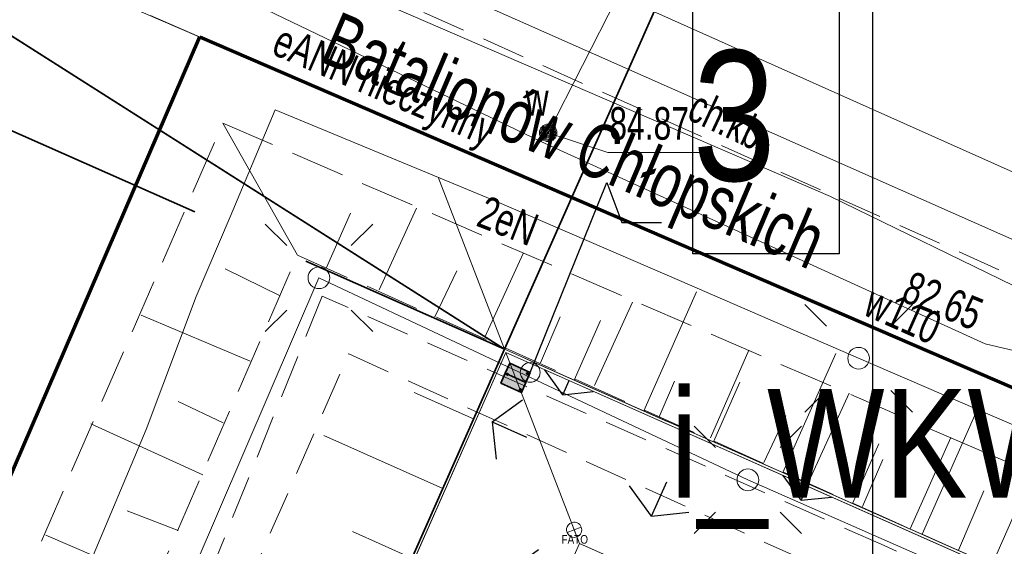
# Model space of a CAD drawing. Header units: metres. Extents: x -1013 to 1491576, y -5789570 to 1032.
# Tile 26 of 62: x -16 to 7, y 20 to 32. Entities that reach past the tile are written whole.
import ezdxf
from ezdxf.xclip import XClip

# ---------------------------------------------------------------- set-up
doc = ezdxf.new("R2010")
doc.units = ezdxf.units.M
doc.header["$MEASUREMENT"] = 0
doc.header["$XCLIPFRAME"] = 0
for name, pattern in [('2_BUBZ02', [1.75, 1.25, -0.5]), ('2_KTCR02', [1.5, 1, -0.5]), ('GUK', [2, 1.5, -0.5]), ('GUZ', [1, 0.5, -0.5]), ('Kropki i Kreski', [7.2, 3.6, -1.8, 0, -1.8]), ('Przerywana długa', [7.8, 5, -2.8])]:
    doc.linetypes.add(name, pattern=pattern)
for name, color, linetype, lineweight in [('130-Z Teren1', 7, 'Continuous', 13), ('130-Z Teren114', 113, 'Continuous', 25), ('130-Z Teren21', 37, 'Continuous', 5), ('310-W Oświetlenie1', 7, 'Continuous', 13), ('450-K Belki21', 37, 'Continuous', 5), ('450-K Belki69', 41, 'Continuous', 13), ('703-L Płaszczyzny podejścia 2D3', 152, 'Continuous', 30), ('703-L Płaszczyzny podejścia 2D38', 171, 'Continuous', 35), ('704-L Płaszczyzny podejścia 3D2', 4, 'Continuous', 20), ('704-L Płaszczyzny podejścia 3D38', 171, 'Continuous', 35), ('708-L Opisy sytuacji 1_1000 do legendy85', 1, 'Continuous', 25), ('708-L Opisy_ numeracja obiektów85', 1, 'Continuous', 25), ('719-L Wyposażenie lądowiska1', 7, 'Continuous', 13), ('719-L Wyposażenie lądowiska56', 82, 'Continuous', 25), ('719-L Wyposażenie lądowiska81', 18, 'Continuous', 35), ('719-L Wyposażenie lądowiska85', 1, 'Continuous', 25), ('798-L Zakres inwestycji9', 142, 'Continuous', 70), ('810-G Ogólne2', 4, 'Continuous', 20), ('ex_02_DXF_MZ_5_BUBZ_D_L_17', 9, 'Continuous', 18), ('ex_02_DXF_MZ_5_Dzialki7', 9, 'Continuous', 18), ('ex_02_DXF_MZ_5_Kontury3', 9, 'Continuous', 18), ('ex_02_DXF_MZ_5_KTCR_D_L_17', 9, 'Continuous', 18), ('ex_02_DXF_MZ_5_KTCR_E_T_17', 9, 'Continuous', 18), ('ex_02_DXF_MZ_5_KTCR_L_17', 9, 'Continuous', 18), ('ex_02_DXF_MZ_5_KTKR_L_07', 9, 'Continuous', 18), ('ex_02_DXF_MZ_5_KTUL_E_T_07', 9, 'Continuous', 18), ('ex_02_DXF_MZ_5_SUOW_L_05', 9, 'Continuous', 18), ('ex_02_DXF_MZ_5_SUPE_D_L_31', 9, 'Continuous', 18), ('ex_02_DXF_MZ_5_SUPE_E_T_31', 9, 'Continuous', 18), ('ex_02_DXF_MZ_5_SUPK_L_434', 9, 'Continuous', 18), ('ex_02_DXF_MZ_5_SUPW_E_T_05', 9, 'Continuous', 18), ('ex_02_DXF_MZ_5_SUPW_L_05', 9, 'Continuous', 18), ('ex_02_DXF_MZ_5_SUSM_D_T_07', 9, 'Continuous', 18), ('ex_02_DXF_MZ_5_SUSM_D_T_37', 9, 'Continuous', 18), ('ex_02_DXF_MZ_5_SUTK_T_034', 9, 'Continuous', 18), ('ex_02_DXF_MZ_5_SUTW_T_05', 9, 'Continuous', 18), ('ex_02_DXF_MZ_5_SUUW_E_T_57', 9, 'Continuous', 18), ('ex_02_DXF_MZ_5_SUUW_T_77', 9, 'Continuous', 18), ('ex_02_DXF_MZ_5_Uzytki3', 9, 'Continuous', 18)]:
    doc.layers.add(name, color=color, linetype=linetype, lineweight=lineweight)
doc.layers.add('700-L Mapa 1_1000 dwg', color=7, linetype='Continuous')
doc.styles.add('STYL_AUTOMATYCZNY_1', font='arial.ttf', dxfattribs={"width": 0.7})
doc.styles.add('STYL_AUTOMATYCZNY_3', font='ARIALN.TTF')
doc.linetypes.add('Linia z krzyżyków', pattern='A,0,[1,88_A.L.04 Sytuacja 1_10001.Shx,S=0.15873,R=0,X=0,Y=0],-20,0', length=20)
doc.dimstyles.new('STYL_AUTOMATYCZNY__1', dxfattribs={"dimtxt": 0.18, "dimasz": 0.912, "dimexe": 0.18, "dimexo": 0.0625, "dimgap": 0, "dimtad": 0, "dimtih": 1, "dimtoh": 1, "dimdec": 4, "dimzin": 0, "dimdsep": 46, "dimcen": 0.09, "dimadec": 0, "dimazin": 0, "dimtfac": 1, "dimtdec": 4, "dimtmove": 0, "dimatfit": 3, "dimldrblk": 'ARROWHEAD_7', "dimfxl": 1, "dimtolj": 1, "dimtzin": 0, "dimarcsym": 0})
doc.dimstyles.new('STYL_AUTOMATYCZNY__3', dxfattribs={"dimtxt": 0.18, "dimasz": 0.912, "dimexe": 0.18, "dimexo": 0.0625, "dimgap": 0, "dimtad": 0, "dimtih": 1, "dimtoh": 1, "dimdec": 4, "dimzin": 0, "dimdsep": 46, "dimcen": 0.09, "dimadec": 0, "dimazin": 0, "dimtfac": 1, "dimtdec": 4, "dimtmove": 0, "dimatfit": 3, "dimldrblk": 'ARROWHEAD_1', "dimfxl": 1, "dimtolj": 1, "dimtzin": 0, "dimarcsym": 0})

# ---------------------------------------------------------------- blocks, each defined once
blk = doc.blocks.new('Rysunek_1_5', base_point=(-7447251.91, -5789835.327))
at = {"layer": 'ex_02_DXF_MZ_5_BUBZ_D_L_17', "color": 9, "linetype": '2_BUBZ02', "lineweight": 18}
for p, q in [((-17.546, 15.132), (-11.281, 29.568)), ((-11.281, 29.568), (5.692, 22.23)), ((-22.82, -3.876), (-9.558, 26.527)), ((-9.558, 26.527), (30.427, 8.666)), ((5.692, 22.23), (24.282, 14.249))]:
    blk.add_line(p, q, dxfattribs=at)
at = {"layer": 'ex_02_DXF_MZ_5_BUBZ_D_L_17', "color": 9, "linetype": 'Continuous', "lineweight": 18}
for p, q in [((-9.558, 26.527), (-11.281, 29.568)), ((-8.891, 26.247), (-8.338, 27.495)), ((-7.678, 25.728), (-6.822, 27.608)), ((-5.251, 24.637), (-4.362, 26.569)), ((-9.96, 25.592), (-11.225, 26.214)), ((-6.396, 25.106), (-5.892, 26.166)), ((-2.722, 23.531), (-1.85, 25.445)), ((-10.648, 24.088), (-13.159, 25.144)), ((-3.969, 24.05), (-3.517, 25.11)), ((-0.056, 22.323), (0.832, 24.34)), ((-1.235, 22.809), (-0.883, 23.629)), ((2.2, 21.3), (3.139, 23.351)), ((-11.268, 22.67), (-12.31, 23.157)), ((1.174, 21.753), (1.678, 22.829)), ((-11.736, 21.474), (-14.317, 22.649)), ((4.541, 20.226), (5.48, 22.328)), ((3.447, 20.746), (3.916, 21.823)), ((5.652, 19.74), (6.238, 21.107)), ((-12.307, 20.193), (-13.485, 20.644)), ((-12.895, 19.03), (-15.355, 20.086))]:
    blk.add_line(p, q, dxfattribs=at)
at = {"layer": 'ex_02_DXF_MZ_5_Dzialki7', "color": 9, "linetype": 'Continuous', "lineweight": 18}
blk.add_line((-42.33, 44.713), (161.19, -43.067), dxfattribs=at)
at = {"layer": 'ex_02_DXF_MZ_5_Kontury3', "color": 9, "linetype": 'GUK', "lineweight": 18}
blk.add_line((-42.331, 44.714), (102.61, -17.792), dxfattribs=at)
at = {"layer": 'ex_02_DXF_MZ_5_KTCR_D_L_17', "color": 9, "linetype": '2_KTCR02', "lineweight": 18}
for p, q in [((-8.99, 25.584), (-11.616, 19.106)), ((3.942, 19.842), (-8.99, 25.584)), ((-12.593, 14.629), (-8.381, 24.253)), ((-8.381, 24.253), (5.263, 18.08)), ((20.622, 12.273), (3.942, 19.842))]:
    blk.add_line(p, q, dxfattribs=at)
at = {"layer": 'ex_02_DXF_MZ_5_KTCR_L_17', "color": 9, "linetype": '2_KTCR02', "lineweight": 18}
blk.add_line((31.23, 15.163), (-19.02, 37.653), dxfattribs=at)
at = {"layer": 'ex_02_DXF_MZ_5_KTKR_L_07', "color": 9, "linetype": 'Continuous', "lineweight": 18}
blk.add_line((32.42, 17.033), (-15.26, 38.363), dxfattribs=at)
at = {"layer": 'ex_02_DXF_MZ_5_SUOW_L_05', "color": 9, "linetype": 'Continuous', "lineweight": 18}
blk.add_line((-3.79, 29.343), (4.16, 44.983), dxfattribs=at)
at = {"layer": 'ex_02_DXF_MZ_5_SUPE_D_L_31', "color": 9, "linetype": 'Continuous', "lineweight": 18}
for p, q in [((2.711, 27.88), (-11.273, 33.922)), ((-11.107, 27.412), (-10.074, 29.87)), ((-10.074, 29.87), (-4.979, 27.765)), ((10.298, 24.173), (2.711, 27.88)), ((-4.979, 27.765), (-0.766, 25.945)), ((-11.894, 25.577), (-11.107, 27.412)), ((-13.397, 15.945), (-9.067, 26.007)), ((-9.067, 26.007), (0.807, 21.356)), ((-0.766, 25.945), (3.357, 24.154)), ((-13.043, 22.518), (-11.894, 25.577)), ((3.357, 24.154), (8.935, 21.743)), ((-15.384, 16.951), (-13.043, 22.518)), ((0.807, 21.356), (10.176, 17.241))]:
    blk.add_line(p, q, dxfattribs=at)
at = {"layer": 'ex_02_DXF_MZ_5_SUPK_L_434', "color": 9, "linetype": 'Continuous', "lineweight": 18}
blk.add_line((-27.97, 42.343), (7.52, 26.613), dxfattribs=at)
at = {"layer": 'ex_02_DXF_MZ_5_SUPW_L_05', "color": 9, "linetype": 'Continuous', "lineweight": 18}
for p, q in [((-3.79, 29.343), (4.16, 44.983)), ((-3.96, 29.143), (-14.95, 34.423)), ((-3.96, 29.143), (-3.79, 29.343)), ((6.27, 24.483), (-3.96, 29.143)), ((12.63, 22.983), (6.27, 24.483))]:
    blk.add_line(p, q, dxfattribs=at)
at = {"layer": 'ex_02_DXF_MZ_5_SUSM_D_T_07', "color": 9, "linetype": 'Continuous', "lineweight": 18}
for p, q in [((-9.809, 26.749), (-10.304, 27.244)), ((-8.324, 26.749), (-7.829, 27.244)), ((2.615, 24.896), (2.12, 25.391)), ((4.1, 24.896), (4.595, 25.391)), ((-9.809, 25.264), (-10.304, 24.769)), ((-8.324, 25.264), (-7.829, 24.769)), ((2.615, 23.411), (2.12, 22.916)), ((4.1, 23.411), (4.595, 22.916)), ((0.064, 22.098), (-0.431, 22.593)), ((1.549, 22.098), (2.044, 22.593)), ((0.064, 20.613), (-0.431, 20.118)), ((1.549, 20.613), (2.044, 20.118))]:
    blk.add_line(p, q, dxfattribs=at)
at = {"layer": 'ex_02_DXF_MZ_5_SUSM_D_T_37', "color": 9, "linetype": 'Continuous', "lineweight": 18}
for centre in [(-9.067, 26.007), (3.357, 24.154), (0.807, 21.356)]:
    blk.add_circle(centre, 0.25, dxfattribs=at)
at = {"layer": 'ex_02_DXF_MZ_5_SUTW_T_05', "color": 9, "linetype": 'Continuous', "lineweight": 18}
for p, q in [((-3.79, 29.343), (-2.413, 28.893)), ((-2.413, 28.893), (-0.133, 28.893))]:
    blk.add_line(p, q, dxfattribs=at)
at = {"layer": 'ex_02_DXF_MZ_5_SUUW_T_77', "color": 9, "linetype": 'Continuous', "lineweight": 18}
for radius in [0.2, 0.175, 0.15, 0.125, 0.1, 0.075, 0.05, 0.025, 0.00715]:
    blk.add_circle((-3.79, 29.343), radius, dxfattribs=at)
at = {"layer": 'ex_02_DXF_MZ_5_Uzytki3', "color": 9, "linetype": 'GUZ', "lineweight": 18}
blk.add_line((-42.331, 44.714), (102.61, -17.792), dxfattribs=at)
at = {"layer": 'ex_02_DXF_MZ_5_KTCR_E_T_17', "color": 9, "linetype": 'Continuous', "lineweight": 18, "insert": (-0.476, 30.009), "char_height": 0.75, "attachment_point": 4, "rotation": 334.9037, "style": 'STYL_AUTOMATYCZNY_1'}
blk.add_mtext('\\A1;{\\pql;\\fArial|b0|i0|c238|p0;\\W0.700000;ch.kb.}', dxfattribs=at)
at = {"layer": 'ex_02_DXF_MZ_5_KTUL_E_T_07', "color": 9, "linetype": 'Continuous', "lineweight": 18, "insert": (-8.922, 31.407), "char_height": 1.25, "attachment_point": 4, "rotation": 336.94, "style": 'STYL_AUTOMATYCZNY_1'}
blk.add_mtext('\\A1;{\\pql;\\fArial|b0|i0|c238|p0;\\W0.700000;Batalionów Chłopskich}', dxfattribs=at)
at = {"layer": 'ex_02_DXF_MZ_5_SUPE_E_T_31', "color": 9, "linetype": 'Continuous', "lineweight": 18, "char_height": 0.75, "style": 'STYL_AUTOMATYCZNY_1'}
for s, insert, attachment_point, rotation in [('\\A1;{\\pql;\\fArial|b0|i0|c238|p0;\\W0.700000;eANN nieczynny}', (-10.283, 30.965), 7, 336.666), ('\\A1;{\\pql;\\fArial|b0|i0|c238|p0;\\W0.700000;2eN }', (-5.342, 27.559), 4, 338.7728)]:
    blk.add_mtext(s, dxfattribs=dict(at, insert=insert, attachment_point=attachment_point, rotation=rotation))
at = {"layer": 'ex_02_DXF_MZ_5_SUPW_E_T_05', "color": 9, "linetype": 'Continuous', "lineweight": 18, "insert": (3.42, 25.161), "char_height": 0.75, "attachment_point": 7, "rotation": 335.9892, "style": 'STYL_AUTOMATYCZNY_1'}
blk.add_mtext('\\A1;{\\pql;\\fArial|b0|i0|c238|p0;\\W0.700000;w110}', dxfattribs=at)
at = {"layer": 'ex_02_DXF_MZ_5_SUTK_T_034', "color": 9, "linetype": 'Continuous', "lineweight": 18, "insert": (4.592, 26.18), "char_height": 0.75, "attachment_point": 1, "rotation": 337.5035, "style": 'STYL_AUTOMATYCZNY_1'}
blk.add_mtext('\\A1;{\\pql;\\fArial|b0|i0|c238|p0;\\W0.700000;82.65}', dxfattribs=at)
at = {"layer": 'ex_02_DXF_MZ_5_SUTW_T_05', "color": 9, "linetype": 'Continuous', "lineweight": 18, "insert": (-2.383, 29.174), "char_height": 0.75, "attachment_point": 7, "style": 'STYL_AUTOMATYCZNY_1'}
blk.add_mtext('\\A1;{\\pql;\\fArial|b0|i0|c238|p0;\\W0.700000;84.87}', dxfattribs=at)
at = {"layer": 'ex_02_DXF_MZ_5_SUUW_E_T_57', "color": 9, "linetype": 'Continuous', "lineweight": 18, "insert": (-4.311, 29.737), "char_height": 0.75, "attachment_point": 7, "style": 'STYL_AUTOMATYCZNY_1'}
blk.add_mtext('\\A1;{\\pql;\\fArial|b0|i0|c238|p0;\\W0.700000;w}', dxfattribs=at)
blk = doc.blocks.new('ARROWHEAD_1')
at = {"color": 0, "linetype": 'Continuous', "lineweight": 0}
blk.add_line((0, 0), (-1, 0), dxfattribs=at)
blk.add_circle((0, 0), 0.25, dxfattribs=at)
blk = doc.blocks.new('ARROWHEAD_7')
at = {"color": 0, "linetype": 'Continuous', "lineweight": 0}
for p, q in [((0, -0.25), (0, 0.25)), ((0, 0), (-1, 0)), ((-0.25, 0), (0.25, 0))]:
    blk.add_line(p, q, dxfattribs=at)
blk.add_circle((0, 0), 0.25, dxfattribs=at)

msp = doc.modelspace()

# ---------------------------------------------------------------- hatches: boundary and pattern name
at = {"layer": '130-Z Teren114', "linetype": 'Continuous', "lineweight": 25}
h = msp.add_hatch(dxfattribs=at)
h.set_pattern_fill('trawa_0001', color=113, style=0, pattern_type=2)
h.set_pattern_definition([(336.1, (-9.575, 8.27), (2.4308, 5.4856), [0.866, -2.5981]), (336.1, (-9.207, 4.825), (2.4308, 5.4856), [0.866, -2.5981]), (276.1, (-9.575, 8.27), (5.966, 0.6377), [0.866, -2.5981]), (276.1, (-6.408, 6.8664), (5.966, 0.6377), [0.866, -2.5981]), (36.1, (-9.575, 8.27), (-3.5352, 4.8479), [0.866, -2.5981]), (36.1, (-6.408, 6.8664), (-3.5352, 4.8479), [0.866, -2.5981])])
h.paths.add_polyline_path([(-13.814, -4.356), (-3.07, 19.891), (-4.765, 24.284), (-18.207, -6.051)])
h = msp.add_hatch(dxfattribs=at)
h.set_pattern_fill('trawa_0001', color=113, style=0, pattern_type=2)
h.set_pattern_definition([(66.1, (9.556, 15.652), (-5.4856, 2.4308), [0.866, -2.5981]), (66.1, (13.0004, 16.0203), (-5.4856, 2.4308), [0.866, -2.5981]), (6.1, (9.556, 15.652), (-0.6377, 5.966), [0.866, -2.5981]), (6.1, (10.959, 18.819), (-0.6377, 5.966), [0.866, -2.5981]), (126.1, (9.556, 15.652), (4.8479, 3.5352), [0.866, -2.5981]), (126.1, (10.959, 18.819), (4.8479, 3.5352), [0.866, -2.5981])])
h.paths.add_polyline_path([(-3.07, 19.891), (21.177, 9.146), (25.57, 10.841), (-4.765, 24.284)])
at = {"layer": '719-L Wyposażenie lądowiska56', "linetype": 'Continuous', "lineweight": 25}
msp.add_hatch(color=82, dxfattribs=at).paths.add_polyline_path([(-4.777, 23.808), (-4.879, 23.578), (-4.407, 23.369), (-4.305, 23.599)])
at = {"layer": '719-L Wyposażenie lądowiska85', "linetype": 'Continuous', "lineweight": 25}
msp.add_hatch(color=1, dxfattribs=at).paths.add_polyline_path([(-4.675, 24.038), (-4.777, 23.808), (-4.305, 23.599), (-4.203, 23.829)])

# ---------------------------------------------------------------- linework, layer by layer
at = {"layer": '130-Z Teren1', "color": 7, "linetype": 'Continuous', "lineweight": 13}
for points in [[(-4.796, 24.363), (-6.323, 28.321)], [(-4.796, 24.363), (-3.58, 27.106)], [(-1.591, 22.943), (-0.375, 25.686)], [(-4.796, 24.363), (-7.538, 25.579)], [(-3.193, 23.653), (-2.585, 25.025)], [(1.614, 21.523), (2.829, 24.266)], [(0.012, 22.233), (0.619, 23.604)], [(-5.506, 22.761), (-6.877, 23.369)], [(4.819, 20.103), (6.034, 22.846)], [(-6.216, 21.159), (-8.958, 22.374)], [(3.216, 20.813), (3.824, 22.184)], [(6.421, 19.393), (7.029, 20.764)], [(-6.926, 19.556), (-8.297, 20.164)]]:
    msp.add_lwpolyline(points, dxfattribs=at)
at = {"layer": '130-Z Teren1', "color": 7, "linetype": 'Continuous', "lineweight": 13, "flags": 128}
for points in [[(-13.814, -4.356), (-3.07, 19.891), (-4.765, 24.284), (-18.207, -6.051)], [(-3.07, 19.891), (-4.765, 24.284), (25.57, 10.841), (21.177, 9.146)]]:
    msp.add_lwpolyline(points, close=True, dxfattribs=at)
at = {"layer": '130-Z Teren21', "color": 37, "linetype": 'Continuous', "lineweight": 5}
for p, q in [((-13.814, -4.356), (-3.07, 19.891)), ((-3.07, 19.891), (21.177, 9.146))]:
    msp.add_line(p, q, dxfattribs=at)
at = {"layer": '310-W Oświetlenie1', "color": 7, "linetype": 'Continuous', "lineweight": 13}
for p, q in [((-3.028, 20.27), (-3.355, 20.144)), ((-3.255, 20.37), (-3.129, 20.044))]:
    msp.add_line(p, q, dxfattribs=at)
at = {"layer": '310-W Oświetlenie1', "color": 7, "linetype": 'Continuous', "lineweight": 13, "flags": 128}
msp.add_lwpolyline([(-3.263, 20.047, -1), (-3.121, 20.367, -1)], format="xyb", close=True, dxfattribs=at)
at = {"layer": '450-K Belki21', "color": 37, "linetype": 'Continuous', "lineweight": 5}
for p, q in [((-18.286, -6.082), (-4.796, 24.363)), ((-18.207, -6.051), (-4.765, 24.284)), ((25.649, 10.872), (-4.796, 24.363)), ((25.57, 10.841), (-4.765, 24.284))]:
    msp.add_line(p, q, dxfattribs=at)
at = {"layer": '450-K Belki69', "color": 41, "linetype": 'Kropki i Kreski', "lineweight": 13}
for p in [(-18.286, -6.082), (25.649, 10.872)]:
    msp.add_line(p, (-4.796, 24.363), dxfattribs=at)
at = {"layer": '703-L Płaszczyzny podejścia 2D3', "color": 152, "linetype": 'Continuous', "lineweight": 30}
msp.add_line((3.682, 2.395), (3.682, 1031.954), dxfattribs=at)
msp.add_circle((8.227, 10.355), 1021.659, dxfattribs=at)
at = {"layer": '703-L Płaszczyzny podejścia 2D38', "color": 171, "linetype": 'Continuous', "lineweight": 35}
msp.add_line((-4.796, 24.363), (-336.803, 235.305), dxfattribs=at)
at = {"layer": '703-L Płaszczyzny podejścia 2D38', "color": 171, "linetype": 'Przerywana długa', "lineweight": 35}
msp.add_line((-4.796, 24.363), (-360.443, 181.958), dxfattribs=at)
at = {"layer": '704-L Płaszczyzny podejścia 3D2', "color": 4, "linetype": 'Continuous', "lineweight": 20, "flags": 128}
for points in [[(-4.796, 24.363), (3.307, 42.648)], [(25.649, 10.872), (-4.796, 24.363)]]:
    msp.add_lwpolyline(points, dxfattribs=at)
at = {"layer": '704-L Płaszczyzny podejścia 3D38', "color": 171, "linetype": 'Continuous', "lineweight": 35, "flags": 128}
for points in [[(-4.796, 24.363), (-56.005, 56.899)], [(-56.005, 56.899), (-4.796, 24.363)], [(3.307, 42.648), (-4.796, 24.363)], [(-4.796, 24.363), (-18.286, -6.082)]]:
    msp.add_lwpolyline(points, dxfattribs=at)
at = {"layer": '708-L Opisy sytuacji 1_1000 do legendy85', "color": 1, "linetype": 'Continuous', "lineweight": 25, "flags": 128}
msp.add_lwpolyline([(-0.462, 32.942), (2.909, 32.942), (2.909, 26.56), (-0.462, 26.56)], close=True, dxfattribs=at)
at = {"layer": '719-L Wyposażenie lądowiska1', "color": 7, "linetype": 'Continuous', "lineweight": 13}
for p, q in [((-4.675, 24.038), (-4.777, 23.808)), ((-4.203, 23.829), (-4.675, 24.038)), ((-4.777, 23.808), (-4.879, 23.578)), ((-4.777, 23.808), (-4.305, 23.599)), ((-4.305, 23.599), (-4.777, 23.808)), ((-4.305, 23.599), (-4.203, 23.829)), ((-4.879, 23.578), (-4.407, 23.369)), ((-4.407, 23.369), (-4.305, 23.599))]:
    msp.add_line(p, q, dxfattribs=at)
msp.add_circle((-4.432, 23.435), 0.02, dxfattribs=at)
at = {"layer": '719-L Wyposażenie lądowiska81', "color": 18, "linetype": 'Continuous', "lineweight": 35}
for p, q in [((-4.777, 23.808), (-4.675, 24.038)), ((-4.675, 24.038), (-4.203, 23.829)), ((-4.879, 23.578), (-4.777, 23.808)), ((-4.777, 23.808), (-4.305, 23.599)), ((-4.305, 23.599), (-4.777, 23.808)), ((-4.745, 23.802), (-4.749, 23.796)), ((-4.738, 23.806), (-4.745, 23.802)), ((-4.731, 23.808), (-4.738, 23.806)), ((-4.723, 23.806), (-4.731, 23.808)), ((-4.717, 23.802), (-4.723, 23.806)), ((-4.712, 23.795), (-4.717, 23.802)), ((-4.203, 23.829), (-4.305, 23.599)), ((-4.287, 23.812), (-4.289, 23.804)), ((-4.289, 23.804), (-4.288, 23.796)), ((-4.283, 23.818), (-4.287, 23.812)), ((-4.276, 23.822), (-4.283, 23.818)), ((-4.269, 23.823), (-4.276, 23.822)), ((-4.261, 23.822), (-4.269, 23.823)), ((-4.255, 23.817), (-4.261, 23.822)), ((-4.25, 23.811), (-4.255, 23.817)), ((-4.251, 23.795), (-4.249, 23.803)), ((-4.249, 23.803), (-4.25, 23.811)), ((-4.407, 23.369), (-4.879, 23.578)), ((-4.749, 23.796), (-4.751, 23.788)), ((-4.751, 23.788), (-4.75, 23.781)), ((-4.75, 23.781), (-4.746, 23.774)), ((-4.746, 23.774), (-4.739, 23.77)), ((-4.739, 23.77), (-4.732, 23.768)), ((-4.732, 23.768), (-4.724, 23.769)), ((-4.724, 23.769), (-4.717, 23.773)), ((-4.717, 23.773), (-4.713, 23.78)), ((-4.713, 23.78), (-4.711, 23.787)), ((-4.711, 23.787), (-4.712, 23.795)), ((-4.305, 23.599), (-4.407, 23.369)), ((-4.288, 23.796), (-4.284, 23.79)), ((-4.284, 23.79), (-4.277, 23.785)), ((-4.277, 23.785), (-4.27, 23.783)), ((-4.27, 23.783), (-4.262, 23.785)), ((-4.262, 23.785), (-4.255, 23.789)), ((-4.255, 23.789), (-4.251, 23.795)), ((-4.451, 23.443), (-4.452, 23.436)), ((-4.452, 23.436), (-4.451, 23.428)), ((-4.446, 23.45), (-4.451, 23.443)), ((-4.451, 23.428), (-4.447, 23.421)), ((-4.447, 23.421), (-4.441, 23.417)), ((-4.44, 23.454), (-4.446, 23.45)), ((-4.441, 23.417), (-4.433, 23.415)), ((-4.432, 23.455), (-4.44, 23.454)), ((-4.433, 23.415), (-4.425, 23.416)), ((-4.424, 23.453), (-4.432, 23.455)), ((-4.425, 23.416), (-4.419, 23.421)), ((-4.418, 23.449), (-4.424, 23.453)), ((-4.419, 23.421), (-4.414, 23.427)), ((-4.414, 23.442), (-4.418, 23.449)), ((-4.412, 23.435), (-4.414, 23.442)), ((-4.414, 23.427), (-4.412, 23.435))]:
    msp.add_line(p, q, dxfattribs=at)
at = {"layer": '798-L Zakres inwestycji9', "color": 142, "linetype": 'Linia z krzyżyków', "lineweight": 70}
msp.add_lwpolyline([(-11.808, 31.551), (35.146, 11.302), (17.379, -29.897), (8.59, -26.107), (-4.62, -20.177), (-29.409, -9.263)], close=True, dxfattribs=at)
at = {"layer": '810-G Ogólne2', "color": 4, "linetype": 'Continuous', "lineweight": 20}
msp.add_lwpolyline([(-18.286, -6.082), (-4.796, 24.363), (25.649, 10.872), (12.159, -19.572)], close=True, dxfattribs=at)

# ---------------------------------------------------------------- block references
at = {"layer": '700-L Mapa 1_1000 dwg', "color": 52, "linetype": 'Continuous', "lineweight": 25}
ref = msp.add_blockref('Rysunek_1_5', (-7447251.91, -5789835.327), dxfattribs=at)
XClip(ref).set_block_clipping_path([(-454.4097296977, -337.82710067), (350.5902703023, 167.17289933)])

# ---------------------------------------------------------------- texts
at = {"layer": '310-W Oświetlenie1', "color": 7, "lineweight": 13, "insert": (-2.873, 19.985), "char_height": 0.2, "attachment_point": 6, "style": 'STYL_AUTOMATYCZNY_3'}
msp.add_mtext('\\A1;{\\pqr;\\fArial Narrow|b0|i0|c238|p0;\\W1.000000;FATO}', dxfattribs=at)
at = {"layer": '708-L Opisy sytuacji 1_1000 do legendy85', "color": 1, "linetype": 'Continuous', "lineweight": 25, "insert": (-0.462, 28.199), "char_height": 3, "attachment_point": 7, "style": 'STYL_AUTOMATYCZNY_3'}
msp.add_mtext('\\A1;{\\pql;\\fArial Narrow|b0|i0|c238|p0;\\W1.000000;3}', dxfattribs=at)
at = {"layer": '708-L Opisy_ numeracja obiektów85', "color": 1, "linetype": 'Continuous', "lineweight": 25, "insert": (-0.979, 20.222), "char_height": 2.5, "attachment_point": 7, "style": 'STYL_AUTOMATYCZNY_3'}
msp.add_mtext('\\A1;{\\pql;\\fArial Narrow|b0|i0|c238|p0;\\W1.000000;i_WKW}', dxfattribs=at)

# ---------------------------------------------------------------- leaders
at = {"layer": '708-L Opisy sytuacji 1_1000 do legendy85', "color": 1, "linetype": 'Continuous', "lineweight": 25, "annotation_type": 0, "has_hookline": 1, "hookline_direction": 0, "text_width": 1.61}
msp.add_leader([(-4.203, 23.829), (-2.441, 28.199), (-2.094, 27.28), (-1.182, 27.28)], dimstyle='STYL_AUTOMATYCZNY__3', dxfattribs=at)
at = {"layer": '708-L Opisy_ numeracja obiektów85', "color": 1, "linetype": 'Continuous', "lineweight": 25, "annotation_type": 0, "has_hookline": 1, "hookline_direction": 1, "text_width": 9.337}
msp.add_leader([(12.083, 21.965), (9.973, 20.222), (10.298, 19.854), (9.386, 19.854)], dimstyle='STYL_AUTOMATYCZNY__1', dxfattribs=at)

doc.saveas('drawing.dxf')
